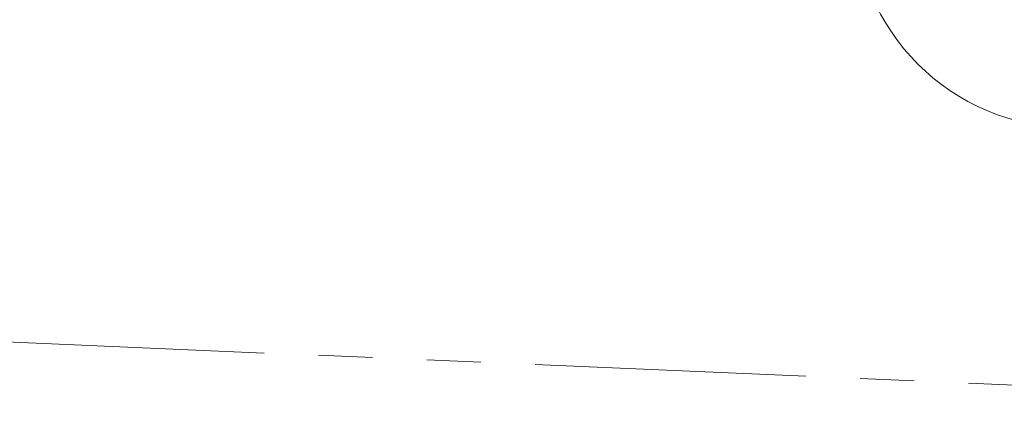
# Model space of a CAD drawing. Header units: millimetres. Extents: x 812 to 183790, y 13 to 580968.
# Tile 69 of 256: x 182525.67 to 182537.02, y 580814.8 to 580819.33. Entities that reach past the tile are written whole.
import ezdxf

# ---------------------------------------------------------------- set-up
doc = ezdxf.new("R2010")
doc.units = ezdxf.units.MM
doc.header["$LTSCALE"] = 5
doc.linetypes.add('PHANTOM2', pattern=[1.25, 0.625, -0.125, 0.125, -0.125, 0.125, -0.125])
doc.layers.add('046 GEMENGD STELSEL', color=252, linetype='PHANTOM2', lineweight=0)
doc.layers.add('boom', color=252, linetype='Continuous', lineweight=9)

# ---------------------------------------------------------------- blocks, each defined once
blk = doc.blocks.new('S0771')
at = {"ltscale": 0.1}
h = blk.add_hatch(color=256, dxfattribs=at)
edge = h.paths.add_edge_path()
edge.add_arc((7.366995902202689e-12, -5.115907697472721e-12), 0.15, 0, 360)
for centre, radius in [((0, 0), 2.5), ((7.366995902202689e-12, -5.115907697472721e-12), 0.04499999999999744)]:
    blk.add_circle(centre, radius)
blk.add_circle((7.366995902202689e-12, -5.115907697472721e-12), 0.15, dxfattribs=at)

msp = doc.modelspace()

# ---------------------------------------------------------------- linework, layer by layer
at = {"layer": '046 GEMENGD STELSEL', "flags": 128}
msp.add_lwpolyline([(182494.146199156, 580816.9639684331), (182544.717, 580814.799)], dxfattribs=at)

# ---------------------------------------------------------------- block references
at = {"layer": 'boom', "linetype": 'Continuous', "lineweight": 13}
msp.add_blockref('S0771', (182537.7919901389, 580820.5902959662, 0.9725000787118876), dxfattribs=at)

doc.saveas('drawing.dxf')
